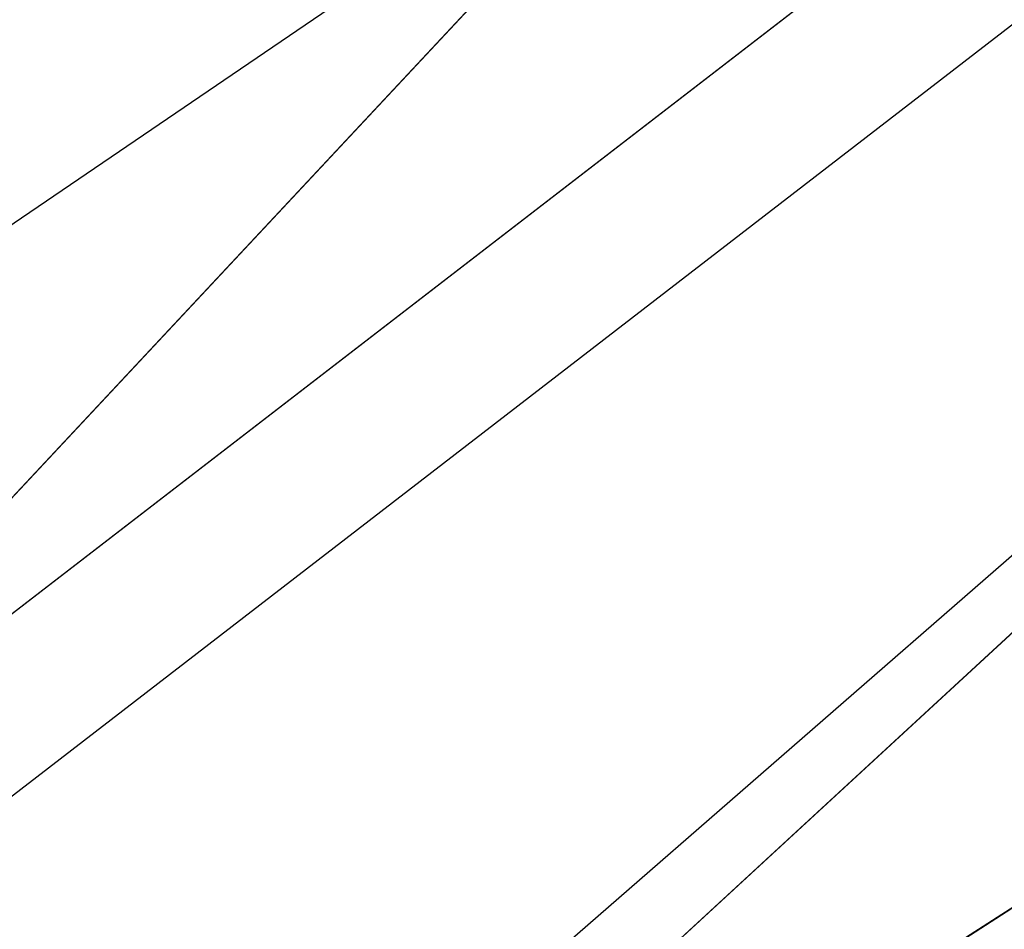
# Model space of a CAD drawing. Extents: x 3.8 to 27.2, y -11.7 to 11.7.
# Tile 54 of 58: x 6.77166 to 6.78108, y -7.33125 to -7.32254. Entities that reach past the tile are written whole.
import ezdxf

# ---------------------------------------------------------------- set-up
doc = ezdxf.new("R2010")
doc.units = 0
doc.header["$MEASUREMENT"] = 0
doc.layers.get('0').update_dxf_attribs({"linetype": 'CONTINUOUS'})

# ---------------------------------------------------------------- blocks, each defined once
blk = doc.blocks.new('LUXORA_ZWIS_MA_Y_STL')
at = {"color": 0}
for p, q in [((6.7678617, -7.3310984, 4.2667728), (6.8231928, -7.2718991, 4.2614503)), ((6.7678617, -7.3310984, 4.2667728), (6.8231928, -7.2718991, 4.2614503)), ((6.7678617, -7.3310984, 4.2667728), (6.8311875, -7.2822667, 4.2667728)), ((6.7678617, -7.3310984, 4.2667728), (6.8311875, -7.2822667, 4.2667728)), ((6.7717551, -7.337083, 4.2669407), (6.8311875, -7.2822667, 4.2667728)), ((6.7717551, -7.337083, 4.2669407), (6.8311875, -7.2822667, 4.2667728)), ((6.8320333, -7.2833636, 4.2081647), (6.7351039, -7.3493321, 4.2097044)), ((6.8320333, -7.2833636, 4.2081647), (6.7351039, -7.3493321, 4.2097044)), ((6.8320333, -7.2833636, 4.2081647), (6.7380163, -7.3558621, 4.2081647)), ((6.8320333, -7.2833636, 4.2081647), (6.7380163, -7.3558621, 4.2081647)), ((6.7419097, -7.3618467, 4.2083326), (6.8320333, -7.2833636, 4.2081647)), ((6.7419097, -7.3618467, 4.2083326), (6.8320333, -7.2833636, 4.2081647)), ((6.7717551, -7.337083, 4.2669407), (6.8397768, -7.2934056, 4.265401)), ((6.7717551, -7.337083, 4.2669407), (6.8397768, -7.2934056, 4.265401))]:
    blk.add_line(p, q, dxfattribs=at)
mesh = blk.add_polyface(dxfattribs=at)
corners = [(6.8157569, -7.2622567, 4.2368551), (6.7336003, -7.3302886, 4.2232168), (6.8180198, -7.2651913, 4.2232168), (6.7387366, -7.3216488, 4.2368551)]
mesh.append_faces([[corners[k] for k in face] for face in [(0, 1, 2), (1, 0, 3)]], dxfattribs={"vtx0": -1, "color": 0})
mesh = blk.add_polyface(dxfattribs=at)
corners = [(6.8231928, -7.2718991, 4.2614503), (6.7632144, -7.3260078, 4.2649063), (6.7580834, -7.3221059, 4.2614503)]
mesh.append_faces([[corners[k] for k in face] for face in [(0, 1, 2)]], dxfattribs={"color": 0})
mesh = blk.add_polyface(dxfattribs=at)
corners = [(6.8231928, -7.2718991, 4.2614503), (6.7678617, -7.3310984, 4.2667728), (6.7632144, -7.3260078, 4.2649063)]
mesh.append_faces([[corners[k] for k in face] for face in [(0, 1, 2)]], dxfattribs={"color": 0})
mesh = blk.add_polyface(dxfattribs=at)
corners = [(6.8311875, -7.2822667, 4.2667728), (6.7678617, -7.3310984, 4.2667728), (6.8231928, -7.2718991, 4.2614503)]
mesh.append_faces([[corners[k] for k in face] for face in [(0, 1, 2)]], dxfattribs={"color": 0})
mesh = blk.add_polyface(dxfattribs=at)
corners = [(6.8397768, -7.2934056, 4.265401), (6.7717551, -7.337083, 4.2669407), (6.8311875, -7.2822667, 4.2667728)]
mesh.append_faces([[corners[k] for k in face] for face in [(0, 1, 2)]], dxfattribs={"color": 0})
mesh = blk.add_polyface(dxfattribs=at)
corners = [(6.8397768, -7.2934056, 4.265401), (6.7746675, -7.343613, 4.265401), (6.7717551, -7.337083, 4.2669407)]
mesh.append_faces([[corners[k] for k in face] for face in [(0, 1, 2)]], dxfattribs={"color": 0})
mesh = blk.add_polyface(dxfattribs=at)
corners = [(6.8397768, -7.2934056, 4.265401), (6.7769419, -7.3567824, 4.25765), (6.7746675, -7.343613, 4.265401), (6.8469935, -7.3027639, 4.25765)]
mesh.append_faces([[corners[k] for k in face] for face in [(0, 1, 2), (1, 0, 3)]], dxfattribs={"vtx0": -1, "color": 0})
mesh = blk.add_polyface(dxfattribs=at)
corners = [(6.7769419, -7.3567824, 4.25765), (6.8511831, -7.3081976, 4.2452946), (6.7741628, -7.3675898, 4.2452946), (6.8469935, -7.3027639, 4.25765)]
mesh.append_faces([[corners[k] for k in face] for face in [(0, 1, 2), (1, 0, 3)]], dxfattribs={"vtx0": -1, "color": 0})

msp = doc.modelspace()

# ---------------------------------------------------------------- block references
at = {"color": 0}
msp.add_blockref('LUXORA_ZWIS_MA_Y_STL', (0, 0), dxfattribs=at)

doc.saveas('drawing.dxf')
